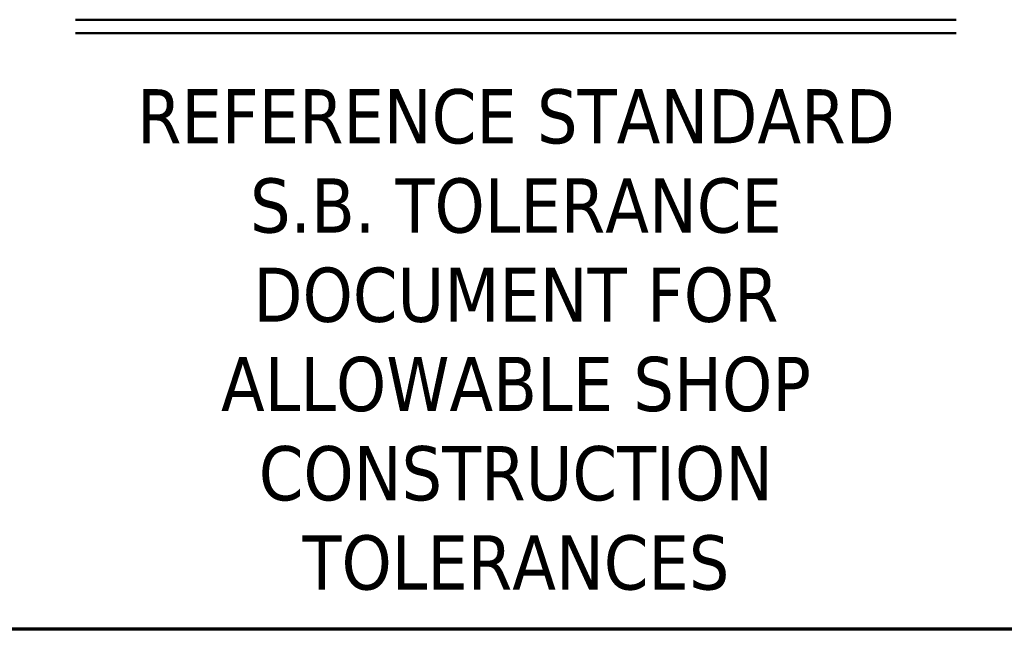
# Model space of a CAD drawing. Header units: inches. Extents: x 12 to 564, y 10 to 374.
# Tile 138 of 159: x 456 to 480, y 10 to 24. Entities that reach past the tile are written whole.
import ezdxf
from ezdxf.enums import TextEntityAlignment as Align

# ---------------------------------------------------------------- set-up
doc = ezdxf.new("R2010")
doc.units = ezdxf.units.IN
doc.header["$LTSCALE"] = 16
doc.header["$MEASUREMENT"] = 0
doc.layers.add('Border (ANSI)', color=7, linetype='Continuous', lineweight=70)
doc.layers.add('Title (ANSI)', color=7, linetype='Continuous', lineweight=50)
doc.styles.add('Note Text (ANSI)', font='tahoma.ttf')
doc.styles.get("Standard").update_dxf_attribs({"font": 'arial.ttf'})

# ---------------------------------------------------------------- blocks, each defined once
blk = doc.blocks.new('Borders SUPERIOR BORDER')
at = {"layer": 'Border (ANSI)'}
blk.add_line((35.25, 0.625), (0.75, 0.625), dxfattribs=at)
blk = doc.blocks.new('Title Blocks SB TITLE-KS')
at = {"layer": 'Title (ANSI)'}
for p, q in [((47.8839, 3.2975), (49.1839, 3.2975)), ((47.8839, 3.2775), (49.1839, 3.2775))]:
    blk.add_line(p, q, dxfattribs=at)
at = {"layer": 'Title (ANSI)', "lineweight": 25}
for p in [(54.5339, 2.3975), (49.2839, 2.3975)]:
    blk.add_line(p, (47.7839, 2.3975), dxfattribs=at)
at = {"layer": 'Title (ANSI)', "insert": (48.5339, 2.8248), "char_height": 0.08, "width": 1.319328, "attachment_point": 5, "line_spacing_factor": 0.987884, "style": 'Note Text (ANSI)'}
blk.add_mtext('\\fTahoma|b0|i0;{\\H0.0800;REFERENCE STANDARD S.B. TOLERANCE DOCUMENT FOR ALLOWABLE SHOP CONSTRUCTION TOLERANCES}', dxfattribs=at)
at = {"layer": 'Title (ANSI)', "lineweight": 30, "flags": 63}
for tag, p in [('REV._1_#', (41.2839, 4.3662)), ('REV_#1_DATE', (46.0339, 4.3662)), ('REV_#1_DRAWN', (46.5339, 4.3662)), ('REV_#1_APPR', (47.0339, 4.3662)), ('REV_#1_P.M.', (47.5339, 4.3662)), ('REV._2__#', (41.2839, 4.1787)), ('REV_#2_DATE', (46.0339, 4.1787)), ('REV_#2_DRAWN', (46.5339, 4.1787)), ('REV_#2_APPR', (47.0339, 4.1787)), ('REV_#2_P.M.', (47.5339, 4.1787)), ('REV._3_#', (41.2839, 3.9912)), ('REV_#3_DATE', (46.0339, 3.9912)), ('REV_#3_DRAWN', (46.5339, 3.9912)), ('REV_#3_APPR', (47.0339, 3.9912)), ('REV_#3_P.M.', (47.5339, 3.9912)), ('REV._4_#', (41.2839, 3.8037)), ('REV_#4_DATE', (46.0339, 3.8037)), ('REV_#4_DRAWN', (46.5339, 3.8037)), ('REV_#4_APPR', (47.0339, 3.8037)), ('REV_#4_P.M.', (47.5339, 3.8037)), ('REV._5_#', (41.2839, 3.6162)), ('REV_#5_DATE', (46.0339, 3.6162)), ('REV_#5_DRAWN', (46.5339, 3.6162)), ('REV_#5_APPR', (47.0339, 3.6162)), ('REV_#5_P.M.', (47.5339, 3.6162)), ('REV._6_#', (41.2839, 3.4287)), ('REV_#6_DATE', (46.0339, 3.4287)), ('REV_#6_DRAWN', (46.5339, 3.4287)), ('REV_#6_APPR', (47.0339, 3.4287)), ('REV_#6_P.M.', (47.5339, 3.4287))]:
    blk.add_attdef(tag, text='', height=0.08, dxfattribs=at).set_placement(p, align=Align.MIDDLE_CENTER)
for tag, p in [('REVISION_#1_DESCRIPTION', (41.5639, 4.3662)), ('REVISION_#2_DESCRIPTION', (41.5639, 4.1787)), ('REVISION_#3_DESCRIPTION', (41.5639, 3.9912)), ('REVISION_#4_DESCRIPTION', (41.5639, 3.8037)), ('REVISION_#5_DESCRIPTION', (41.5639, 3.6162)), ('REVISION_#6_DESCRIPTION', (41.5639, 3.4287))]:
    blk.add_attdef(tag, text='', height=0.08, dxfattribs=at).set_placement(p, align=Align.MIDDLE_LEFT)
for tag, height, p in [('DRAWING_NAME', 0.125, (51.9089, 3.68)), ('DRAWING_REV_#', 0.188, (54.2839, 2.7925))]:
    blk.add_attdef(tag, text='', height=height, dxfattribs=at).set_placement(p, align=Align.TOP_CENTER)
for tag, height, p in [('SCALE', 0.1, (53.1889, 2.8675)), ('CONTRACTOR', 0.125, (49.3139, 3.2425)), ('PROJECT', 0.125, (51.9389, 3.2425)), ('DRAWN_BY_DATE', 0.1, (49.3139, 2.555)), ('DRAWN_BY_INITIAL', 0.1, (49.3139, 2.8675)), ('MODEL_NUMBER', 0.1, (51.9389, 2.8675)), ('APPROVED_BY_INITIAL', 0.1, (50.1889, 2.8675)), ('PROJECT_MANAGER_INITIAL', 0.1, (51.0639, 2.8675)), ('DRAWING_NUMBER', 0.1, (51.9389, 2.555)), ('APPROVED_BY_DATE', 0.1, (50.1889, 2.555)), ('PROJECT_MANAGER_DATE', 0.1, (51.0639, 2.555)), ('SIZE', 0.1, (53.1889, 2.555))]:
    blk.add_attdef(tag, text='', height=height, dxfattribs=at).set_placement(p, align=Align.TOP_LEFT)

msp = doc.modelspace()

# ---------------------------------------------------------------- block references
at = {"xscale": 16, "yscale": 16, "zscale": 16}
for name, p in [('Borders SUPERIOR BORDER', (0, 0)), ('Title Blocks SB TITLE-KS', (-308.543, -28.36))]:
    msp.add_blockref(name, p, dxfattribs=at)

doc.saveas('drawing.dxf')
